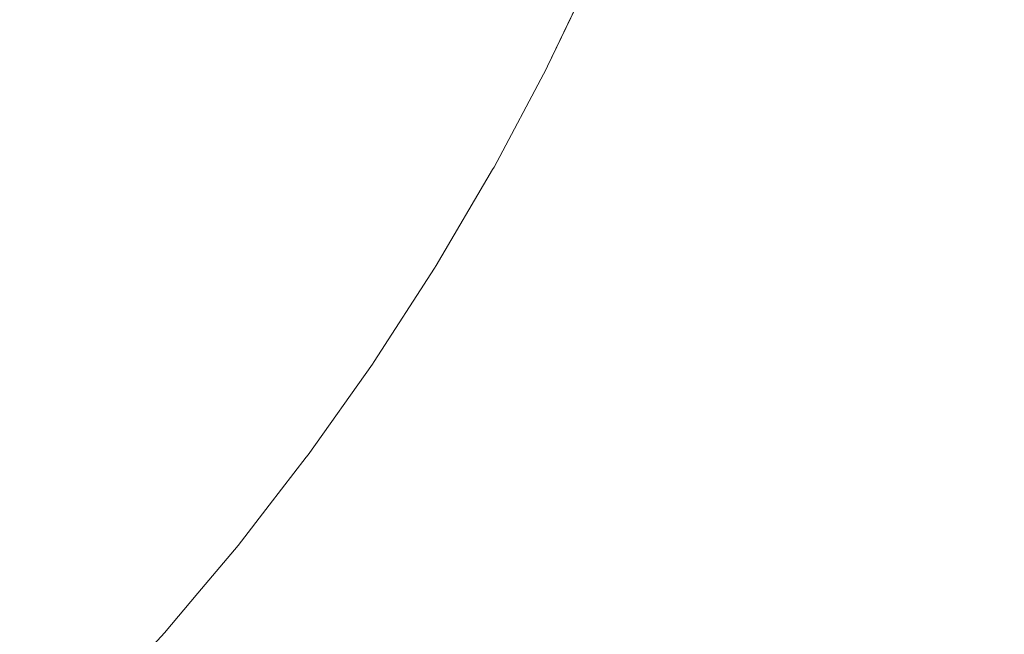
# Model space of a CAD drawing. Header units: centimetres. Extents: x -26 to 27.3, y -25.3 to -23.5.
# Tile 127 of 200: x 9.3487 to 9.4218, y -24.8921 to -24.8465. Entities that reach past the tile are written whole.
import ezdxf

# ---------------------------------------------------------------- set-up
doc = ezdxf.new("R2010")
doc.units = ezdxf.units.CM
doc.header["$LTSCALE"] = 2.54
doc.layers.add('Lucido design-1', color=7, linetype='Continuous')

# ---------------------------------------------------------------- blocks, each defined once
blk = doc.blocks.new('Gruppo-4-1')
at = {"color": 7, "linetype": 'Continuous', "lineweight": 9}
blk.add_3dface([(-25.890647, -23.559888, -349.282667), (-25.890647, -25.159888, -349.282667), (27.209353, -25.159888, -349.282667), (27.209353, -23.559888, -349.282667)], dxfattribs=at)
for points, invisible_edges in [([(9.404647, -24.838363, -350.027215), (9.40114, -24.846581, -350.027215), (9.399566, -24.84587, -350.02356), (9.403044, -24.837719, -350.02356)], 15), ([(9.38535, -24.839443, -349.746272), (9.381815, -24.846841, -349.746272), (9.380408, -24.846132, -349.742473), (9.383914, -24.838795, -349.742473)], 15), ([(9.406387, -24.839063, -350.030801), (9.402849, -24.847354, -350.030801), (9.40114, -24.846581, -350.027215), (9.404647, -24.838363, -350.027215)], 15), ([(9.369123, -24.840442, -349.721263), (9.36556, -24.84715, -349.721263), (9.363283, -24.845879, -349.718051), (9.366794, -24.839268, -349.718051)], 15), ([(9.38664, -24.840027, -349.75013), (9.383079, -24.847479, -349.75013), (9.381815, -24.846841, -349.746272), (9.38535, -24.839443, -349.746272)], 15), ([(9.408263, -24.839816, -350.034311), (9.404691, -24.848186, -350.034311), (9.402849, -24.847354, -350.030801), (9.406387, -24.839063, -350.030801)], 15), ([(9.387785, -24.840544, -349.754038), (9.384201, -24.848044, -349.754038), (9.383079, -24.847479, -349.75013), (9.38664, -24.840027, -349.75013)], 15), ([(9.410271, -24.840623, -350.037741), (9.406663, -24.849078, -350.037741), (9.404691, -24.848186, -350.034311), (9.408263, -24.839816, -350.034311)], 15), ([(9.35617, -24.841905, -349.709506), (9.352557, -24.848062, -349.709506), (9.349921, -24.846439, -349.70674), (9.353468, -24.840396, -349.70674)], 15), ([(9.371328, -24.841554, -349.724578), (9.367717, -24.848355, -349.724578), (9.36556, -24.84715, -349.721263), (9.369123, -24.840442, -349.721263)], 15), ([(9.388781, -24.840995, -349.757992), (9.385177, -24.848537, -349.757992), (9.384201, -24.848044, -349.754038), (9.387785, -24.840544, -349.754038)], 15), ([(9.389628, -24.841378, -349.761983), (9.386007, -24.848955, -349.761983), (9.385177, -24.848537, -349.757992), (9.388781, -24.840995, -349.757992)], 15), ([(9.412408, -24.841482, -350.041082), (9.408762, -24.850027, -350.041082), (9.406663, -24.849078, -350.037741), (9.410271, -24.840623, -350.037741)], 15), ([(9.373408, -24.842603, -349.727989), (9.36975, -24.849491, -349.727989), (9.367717, -24.848355, -349.724578), (9.371328, -24.841554, -349.724578)], 15), ([(9.390325, -24.841693, -349.766006), (9.38669, -24.8493, -349.766006), (9.386007, -24.848955, -349.761983), (9.389628, -24.841378, -349.761983)], 15), ([(9.390871, -24.841939, -349.770053), (9.387225, -24.849569, -349.770053), (9.38669, -24.8493, -349.766006), (9.390325, -24.841693, -349.766006)], 15), ([(9.414707, -24.842406, -350.044379), (9.41102, -24.851047, -350.044379), (9.408762, -24.850027, -350.041082), (9.412408, -24.841482, -350.041082)], 15), ([(9.358386, -24.843143, -349.711956), (9.354718, -24.849393, -349.711956), (9.352557, -24.848062, -349.709506), (9.35617, -24.841905, -349.709506)], 15), ([(9.391265, -24.842117, -349.774117), (9.387611, -24.849764, -349.774117), (9.387225, -24.849569, -349.770053), (9.390871, -24.841939, -349.770053)], 15), ([(9.391507, -24.842227, -349.778192), (9.387849, -24.849884, -349.778192), (9.387611, -24.849764, -349.774117), (9.391265, -24.842117, -349.774117)], 15), ([(9.391597, -24.842268, -349.782122), (9.387937, -24.849928, -349.782122), (9.387849, -24.849884, -349.778192), (9.391507, -24.842227, -349.778192)], 15), ([(9.391525, -24.842423, -349.782667), (9.387938, -24.849929, -349.782667), (9.387937, -24.849928, -349.782122), (9.391597, -24.842268, -349.782122)], 14), ([(9.391616, -24.842276, -349.984639), (9.387956, -24.849937, -349.984639), (9.387938, -24.849929, -349.982667), (9.391525, -24.842423, -349.982667)], 11), ([(9.387938, -24.849929, -349.782667), (9.391525, -24.842423, -349.782667), (9.391525, -24.842423, -349.982667), (9.387938, -24.849929, -349.982667)], 10), ([(9.391761, -24.842341, -349.988627), (9.388097, -24.850009, -349.988627), (9.387956, -24.849937, -349.984639), (9.391616, -24.842276, -349.984639)], 15), ([(9.39205, -24.842472, -349.992612), (9.388381, -24.850152, -349.992612), (9.388097, -24.850009, -349.988627), (9.391761, -24.842341, -349.988627)], 15), ([(9.417096, -24.843366, -350.047528), (9.413366, -24.852108, -350.047528), (9.41102, -24.851047, -350.044379), (9.414707, -24.842406, -350.044379)], 15), ([(9.360891, -24.844542, -349.714947), (9.357161, -24.850897, -349.714947), (9.354718, -24.849393, -349.711956), (9.358386, -24.843143, -349.711956)], 15), ([(9.375359, -24.843587, -349.731491), (9.371657, -24.850557, -349.731491), (9.36975, -24.849491, -349.727989), (9.373408, -24.842603, -349.727989)], 15), ([(9.392486, -24.842669, -349.996586), (9.388807, -24.850367, -349.996586), (9.388381, -24.850152, -349.992612), (9.39205, -24.842472, -349.992612)], 15), ([(9.393067, -24.842932, -350.000543), (9.389377, -24.850654, -350.000543), (9.388807, -24.850367, -349.996586), (9.392486, -24.842669, -349.996586)], 15), ([(9.393792, -24.84326, -350.004477), (9.390088, -24.851013, -350.004477), (9.389377, -24.850654, -350.000543), (9.393067, -24.842932, -350.000543)], 15), ([(9.377178, -24.844504, -349.735076), (9.373436, -24.85155, -349.735076), (9.371657, -24.850557, -349.731491), (9.375359, -24.843587, -349.731491)], 15), ([(9.394663, -24.843653, -350.00838), (9.390941, -24.851443, -350.00838), (9.390088, -24.851013, -350.004477), (9.393792, -24.84326, -350.004477)], 15), ([(9.395676, -24.844112, -350.012247), (9.391934, -24.851943, -350.012247), (9.390941, -24.851443, -350.00838), (9.394663, -24.843653, -350.00838)], 15), ([(9.419604, -24.844374, -350.050572), (9.415829, -24.853221, -350.050572), (9.413366, -24.852108, -350.047528), (9.417096, -24.843366, -350.047528)], 15), ([(9.363283, -24.845879, -349.718051), (9.359495, -24.852334, -349.718051), (9.357161, -24.850897, -349.714947), (9.360891, -24.844542, -349.714947)], 15), ([(9.378862, -24.845352, -349.738739), (9.375082, -24.85247, -349.738739), (9.373436, -24.85155, -349.735076), (9.377178, -24.844504, -349.735076)], 15), ([(9.396833, -24.844634, -350.01607), (9.393067, -24.852515, -350.01607), (9.391934, -24.851943, -350.012247), (9.395676, -24.844112, -350.012247)], 15), ([(9.39813, -24.84522, -350.019843), (9.394338, -24.853156, -350.019843), (9.393067, -24.852515, -350.01607), (9.396833, -24.844634, -350.01607)], 15), ([(9.422228, -24.845428, -350.053507), (9.418406, -24.854386, -350.053507), (9.415829, -24.853221, -350.050572), (9.419604, -24.844374, -350.050572)], 15), ([(9.349921, -24.846439, -349.70674), (9.346121, -24.852327, -349.70674), (9.343462, -24.85053, -349.704102), (9.347188, -24.844756, -349.704102)], 15), ([(9.380408, -24.846132, -349.742473), (9.376594, -24.853314, -349.742473), (9.375082, -24.85247, -349.738739), (9.378862, -24.845352, -349.738739)], 15), ([(9.399566, -24.84587, -350.02356), (9.395746, -24.853865, -350.02356), (9.394338, -24.853156, -350.019843), (9.39813, -24.84522, -350.019843)], 15), ([(9.36556, -24.84715, -349.721263), (9.361716, -24.853701, -349.721263), (9.359495, -24.852334, -349.718051), (9.363283, -24.845879, -349.718051)], 15), ([(9.40114, -24.846581, -350.027215), (9.397288, -24.854643, -350.027215), (9.395746, -24.853865, -350.02356), (9.399566, -24.84587, -350.02356)], 15), ([(9.424964, -24.846528, -350.056326), (9.421092, -24.8556, -350.056326), (9.418406, -24.854386, -350.053507), (9.422228, -24.845428, -350.053507)], 15), ([(9.352557, -24.848062, -349.709506), (9.348686, -24.854061, -349.709506), (9.346121, -24.852327, -349.70674), (9.349921, -24.846439, -349.70674)], 15), ([(9.381815, -24.846841, -349.746272), (9.377969, -24.854082, -349.746272), (9.376594, -24.853314, -349.742473), (9.380408, -24.846132, -349.742473)], 15), ([(9.383079, -24.847479, -349.75013), (9.379205, -24.854773, -349.75013), (9.377969, -24.854082, -349.746272), (9.381815, -24.846841, -349.746272)], 15), ([(9.402849, -24.847354, -350.030801), (9.398963, -24.855487, -350.030801), (9.397288, -24.854643, -350.027215), (9.40114, -24.846581, -350.027215)], 15), ([(9.427806, -24.84767, -350.059026), (9.423884, -24.856862, -350.059026), (9.421092, -24.8556, -350.056326), (9.424964, -24.846528, -350.056326)], 15), ([(9.367717, -24.848355, -349.724578), (9.363819, -24.854997, -349.724578), (9.361716, -24.853701, -349.721263), (9.36556, -24.84715, -349.721263)], 15), ([(9.384201, -24.848044, -349.754038), (9.380302, -24.855386, -349.754038), (9.379205, -24.854773, -349.75013), (9.383079, -24.847479, -349.75013)], 15), ([(9.404691, -24.848186, -350.034311), (9.400768, -24.856397, -350.034311), (9.398963, -24.855487, -350.030801), (9.402849, -24.847354, -350.030801)], 15), ([(9.354718, -24.849393, -349.711956), (9.350788, -24.855482, -349.711956), (9.348686, -24.854061, -349.709506), (9.352557, -24.848062, -349.709506)], 15), ([(9.385177, -24.848537, -349.757992), (9.381256, -24.855919, -349.757992), (9.380302, -24.855386, -349.754038), (9.384201, -24.848044, -349.754038)], 15), ([(9.406663, -24.849078, -350.037741), (9.4027, -24.857372, -350.037741), (9.400768, -24.856397, -350.034311), (9.404691, -24.848186, -350.034311)], 15), ([(9.36975, -24.849491, -349.727989), (9.365803, -24.856218, -349.727989), (9.363819, -24.854997, -349.724578), (9.367717, -24.848355, -349.724578)], 15), ([(9.386007, -24.848955, -349.761983), (9.382068, -24.856372, -349.761983), (9.381256, -24.855919, -349.757992), (9.385177, -24.848537, -349.757992)], 15), ([(9.38669, -24.8493, -349.766006), (9.382736, -24.856745, -349.766006), (9.382068, -24.856372, -349.761983), (9.386007, -24.848955, -349.761983)], 15), ([(9.357161, -24.850897, -349.714947), (9.353166, -24.857088, -349.714947), (9.350788, -24.855482, -349.711956), (9.354718, -24.849393, -349.711956)], 15), ([(9.371657, -24.850557, -349.731491), (9.367663, -24.857363, -349.731491), (9.365803, -24.856218, -349.727989), (9.36975, -24.849491, -349.727989)], 15), ([(9.387225, -24.849569, -349.770053), (9.383259, -24.857037, -349.770053), (9.382736, -24.856745, -349.766006), (9.38669, -24.8493, -349.766006)], 15), ([(9.387611, -24.849764, -349.774117), (9.383636, -24.857248, -349.774117), (9.383259, -24.857037, -349.770053), (9.387225, -24.849569, -349.770053)], 15), ([(9.387849, -24.849884, -349.778192), (9.383868, -24.857378, -349.778192), (9.383636, -24.857248, -349.774117), (9.387611, -24.849764, -349.774117)], 15), ([(9.408762, -24.850027, -350.041082), (9.404757, -24.858409, -350.041082), (9.4027, -24.857372, -350.037741), (9.406663, -24.849078, -350.037741)], 15), ([(9.387937, -24.849928, -349.782122), (9.383955, -24.857426, -349.782122), (9.383868, -24.857378, -349.778192), (9.387849, -24.849884, -349.778192)], 15), ([(9.387843, -24.850107, -349.782667), (9.383956, -24.857427, -349.782667), (9.383955, -24.857426, -349.782122), (9.387937, -24.849928, -349.782122)], 14), ([(9.387956, -24.849937, -349.984639), (9.383973, -24.857436, -349.984639), (9.383956, -24.857427, -349.982667), (9.387843, -24.850107, -349.982667)], 11), ([(9.383956, -24.857427, -349.782667), (9.387843, -24.850107, -349.782667), (9.387843, -24.850107, -349.982667), (9.383956, -24.857427, -349.982667)], 10), ([(9.388097, -24.850009, -349.988627), (9.384111, -24.857514, -349.988627), (9.383973, -24.857436, -349.984639), (9.387956, -24.849937, -349.984639)], 15), ([(9.388381, -24.850152, -349.992612), (9.384389, -24.857669, -349.992612), (9.384111, -24.857514, -349.988627), (9.388097, -24.850009, -349.988627)], 15), ([(9.388807, -24.850367, -349.996586), (9.384806, -24.857902, -349.996586), (9.384389, -24.857669, -349.992612), (9.388381, -24.850152, -349.992612)], 15), ([(9.389377, -24.850654, -350.000543), (9.385362, -24.858213, -350.000543), (9.384806, -24.857902, -349.996586), (9.388807, -24.850367, -349.996586)], 15), ([(9.387937, -24.849928, -349.782122), (9.387938, -24.849929, -349.782667), (9.387843, -24.850107, -349.782667)], 9), ([(9.387843, -24.850107, -349.982667), (9.387938, -24.849929, -349.982667), (9.387956, -24.849937, -349.984639)], 10), ([(9.387938, -24.849929, -349.982667), (9.387843, -24.850107, -349.982667), (9.387843, -24.850107, -349.782667), (9.387938, -24.849929, -349.782667)], 10), ([(9.41102, -24.851047, -350.044379), (9.406969, -24.859524, -350.044379), (9.404757, -24.858409, -350.041082), (9.408762, -24.850027, -350.041082)], 15), ([(9.359495, -24.852334, -349.718051), (9.355436, -24.858623, -349.718051), (9.353166, -24.857088, -349.714947), (9.357161, -24.850897, -349.714947)], 15), ([(9.373436, -24.85155, -349.735076), (9.369397, -24.858431, -349.735076), (9.367663, -24.857363, -349.731491), (9.371657, -24.850557, -349.731491)], 15), ([(9.390088, -24.851013, -350.004477), (9.386057, -24.858601, -350.004477), (9.385362, -24.858213, -350.000543), (9.389377, -24.850654, -350.000543)], 15), ([(9.390941, -24.851443, -350.00838), (9.386891, -24.859067, -350.00838), (9.386057, -24.858601, -350.004477), (9.390088, -24.851013, -350.004477)], 15), ([(9.413366, -24.852108, -350.047528), (9.409268, -24.860683, -350.047528), (9.406969, -24.859524, -350.044379), (9.41102, -24.851047, -350.044379)], 15), ([(9.375082, -24.85247, -349.738739), (9.371003, -24.85942, -349.738739), (9.369397, -24.858431, -349.735076), (9.373436, -24.85155, -349.735076)], 15), ([(9.391934, -24.851943, -350.012247), (9.387863, -24.859609, -350.012247), (9.386891, -24.859067, -350.00838), (9.390941, -24.851443, -350.00838)], 15), ([(9.393067, -24.852515, -350.01607), (9.38897, -24.860228, -350.01607), (9.387863, -24.859609, -350.012247), (9.391934, -24.851943, -350.012247)], 15), ([(9.361716, -24.853701, -349.721263), (9.357597, -24.860083, -349.721263), (9.355436, -24.858623, -349.718051), (9.359495, -24.852334, -349.718051)], 15), ([(9.376594, -24.853314, -349.742473), (9.372478, -24.860328, -349.742473), (9.371003, -24.85942, -349.738739), (9.375082, -24.85247, -349.738739)], 15), ([(9.394338, -24.853156, -350.019843), (9.390213, -24.860922, -350.019843), (9.38897, -24.860228, -350.01607), (9.393067, -24.852515, -350.01607)], 15), ([(9.415829, -24.853221, -350.050572), (9.411682, -24.8619, -350.050572), (9.409268, -24.860683, -350.047528), (9.413366, -24.852108, -350.047528)], 15), ([(9.377969, -24.854082, -349.746272), (9.373819, -24.861154, -349.746272), (9.372478, -24.860328, -349.742473), (9.376594, -24.853314, -349.742473)], 15), ([(9.395746, -24.853865, -350.02356), (9.391589, -24.861691, -350.02356), (9.390213, -24.860922, -350.019843), (9.394338, -24.853156, -350.019843)], 15), ([(9.418406, -24.854386, -350.053507), (9.414207, -24.863173, -350.053507), (9.411682, -24.8619, -350.050572), (9.415829, -24.853221, -350.050572)], 15), ([(9.350788, -24.855482, -349.711956), (9.346604, -24.861398, -349.711956), (9.344564, -24.859889, -349.709506), (9.348686, -24.854061, -349.709506)], 15), ([(9.363819, -24.854997, -349.724578), (9.359643, -24.861467, -349.724578), (9.357597, -24.860083, -349.721263), (9.361716, -24.853701, -349.721263)], 15), ([(9.379205, -24.854773, -349.75013), (9.375025, -24.861897, -349.75013), (9.373819, -24.861154, -349.746272), (9.377969, -24.854082, -349.746272)], 15), ([(9.397288, -24.854643, -350.027215), (9.393097, -24.862534, -350.027215), (9.391589, -24.861691, -350.02356), (9.395746, -24.853865, -350.02356)], 15), ([(9.380302, -24.855386, -349.754038), (9.376095, -24.862555, -349.754038), (9.375025, -24.861897, -349.75013), (9.379205, -24.854773, -349.75013)], 15), ([(9.398963, -24.855487, -350.030801), (9.394735, -24.863448, -350.030801), (9.393097, -24.862534, -350.027215), (9.397288, -24.854643, -350.027215)], 15), ([(9.421092, -24.8556, -350.056326), (9.416839, -24.8645, -350.056326), (9.414207, -24.863173, -350.053507), (9.418406, -24.854386, -350.053507)], 15), ([(9.353166, -24.857088, -349.714947), (9.348911, -24.863104, -349.714947), (9.346604, -24.861398, -349.711956), (9.350788, -24.855482, -349.711956)], 15), ([(9.365803, -24.856218, -349.727989), (9.361573, -24.862771, -349.727989), (9.359643, -24.861467, -349.724578), (9.363819, -24.854997, -349.724578)], 15), ([(9.381256, -24.855919, -349.757992), (9.377026, -24.863128, -349.757992), (9.376095, -24.862555, -349.754038), (9.380302, -24.855386, -349.754038)], 15), ([(9.400768, -24.856397, -350.034311), (9.396499, -24.864434, -350.034311), (9.394735, -24.863448, -350.030801), (9.398963, -24.855487, -350.030801)], 15), ([(9.423884, -24.856862, -350.059026), (9.419575, -24.86588, -350.059026), (9.416839, -24.8645, -350.056326), (9.421092, -24.8556, -350.056326)], 15), ([(9.367663, -24.857363, -349.731491), (9.363384, -24.863994, -349.731491), (9.361573, -24.862771, -349.727989), (9.365803, -24.856218, -349.727989)], 15), ([(9.382068, -24.856372, -349.761983), (9.377818, -24.863616, -349.761983), (9.377026, -24.863128, -349.757992), (9.381256, -24.855919, -349.757992)], 15), ([(9.382736, -24.856745, -349.766006), (9.378469, -24.864017, -349.766006), (9.377818, -24.863616, -349.761983), (9.382068, -24.856372, -349.761983)], 15), ([(9.383259, -24.857037, -349.770053), (9.378979, -24.864331, -349.770053), (9.378469, -24.864017, -349.766006), (9.382736, -24.856745, -349.766006)], 15), ([(9.383636, -24.857248, -349.774117), (9.379347, -24.864557, -349.774117), (9.378979, -24.864331, -349.770053), (9.383259, -24.857037, -349.770053)], 15), ([(9.4027, -24.857372, -350.037741), (9.398389, -24.86549, -350.037741), (9.396499, -24.864434, -350.034311), (9.400768, -24.856397, -350.034311)], 15), ([(9.426776, -24.858169, -350.061601), (9.422409, -24.867309, -350.061601), (9.419575, -24.86588, -350.059026), (9.423884, -24.856862, -350.059026)], 15), ([(9.355436, -24.858623, -349.718051), (9.351114, -24.864734, -349.718051), (9.348911, -24.863104, -349.714947), (9.353166, -24.857088, -349.714947)], 15), ([(9.369397, -24.858431, -349.735076), (9.365071, -24.865135, -349.735076), (9.363384, -24.863994, -349.731491), (9.367663, -24.857363, -349.731491)], 15), ([(9.383868, -24.857378, -349.778192), (9.379574, -24.864697, -349.778192), (9.379347, -24.864557, -349.774117), (9.383636, -24.857248, -349.774117)], 15), ([(9.383955, -24.857426, -349.782122), (9.379658, -24.864749, -349.782122), (9.379574, -24.864697, -349.778192), (9.383868, -24.857378, -349.778192)], 15), ([(9.383844, -24.857618, -349.782667), (9.379659, -24.864749, -349.782667), (9.379658, -24.864749, -349.782122), (9.383955, -24.857426, -349.782122)], 14), ([(9.383973, -24.857436, -349.984639), (9.379675, -24.86476, -349.984639), (9.379659, -24.864749, -349.982667), (9.383844, -24.857618, -349.982667)], 11), ([(9.379659, -24.864749, -349.782667), (9.383844, -24.857618, -349.782667), (9.383844, -24.857618, -349.982667), (9.379659, -24.864749, -349.982667)], 10), ([(9.384111, -24.857514, -349.988627), (9.37981, -24.864843, -349.988627), (9.379675, -24.86476, -349.984639), (9.383973, -24.857436, -349.984639)], 15), ([(9.384389, -24.857669, -349.992612), (9.380081, -24.865009, -349.992612), (9.37981, -24.864843, -349.988627), (9.384111, -24.857514, -349.988627)], 15), ([(9.384806, -24.857902, -349.996586), (9.380488, -24.86526, -349.996586), (9.380081, -24.865009, -349.992612), (9.384389, -24.857669, -349.992612)], 15), ([(9.383955, -24.857426, -349.782122), (9.383956, -24.857427, -349.782667), (9.383844, -24.857618, -349.782667)], 9), ([(9.383844, -24.857618, -349.982667), (9.383956, -24.857427, -349.982667), (9.383973, -24.857436, -349.984639)], 10), ([(9.383956, -24.857427, -349.982667), (9.383844, -24.857618, -349.982667), (9.383844, -24.857618, -349.782667), (9.383956, -24.857427, -349.782667)], 10), ([(9.404757, -24.858409, -350.041082), (9.4004, -24.866613, -350.041082), (9.398389, -24.86549, -350.037741), (9.4027, -24.857372, -350.037741)], 15), ([(9.371003, -24.85942, -349.738739), (9.366633, -24.866191, -349.738739), (9.365071, -24.865135, -349.735076), (9.369397, -24.858431, -349.735076)], 15), ([(9.385362, -24.858213, -350.000543), (9.38103, -24.865594, -350.000543), (9.380488, -24.86526, -349.996586), (9.384806, -24.857902, -349.996586)], 15), ([(9.386057, -24.858601, -350.004477), (9.381709, -24.866012, -350.004477), (9.38103, -24.865594, -350.000543), (9.385362, -24.858213, -350.000543)], 15), ([(9.406969, -24.859524, -350.044379), (9.402562, -24.867821, -350.044379), (9.4004, -24.866613, -350.041082), (9.404757, -24.858409, -350.041082)], 15), ([(9.357597, -24.860083, -349.721263), (9.353211, -24.866285, -349.721263), (9.351114, -24.864734, -349.718051), (9.355436, -24.858623, -349.718051)], 15), ([(9.386891, -24.859067, -350.00838), (9.382522, -24.866512, -350.00838), (9.381709, -24.866012, -350.004477), (9.386057, -24.858601, -350.004477)], 15), ([(9.387863, -24.859609, -350.012247), (9.383469, -24.867096, -350.012247), (9.382522, -24.866512, -350.00838), (9.386891, -24.859067, -350.00838)], 15), ([(9.372478, -24.860328, -349.742473), (9.368068, -24.867161, -349.742473), (9.366633, -24.866191, -349.738739), (9.371003, -24.85942, -349.738739)], 15), ([(9.38897, -24.860228, -350.01607), (9.38455, -24.867761, -350.01607), (9.383469, -24.867096, -350.012247), (9.387863, -24.859609, -350.012247)], 15), ([(9.409268, -24.860683, -350.047528), (9.40481, -24.869077, -350.047528), (9.402562, -24.867821, -350.044379), (9.406969, -24.859524, -350.044379)], 15), ([(9.359643, -24.861467, -349.724578), (9.355197, -24.867754, -349.724578), (9.353211, -24.866285, -349.721263), (9.357597, -24.860083, -349.721263)], 15), ([(9.373819, -24.861154, -349.746272), (9.369373, -24.868043, -349.746272), (9.368068, -24.867161, -349.742473), (9.372478, -24.860328, -349.742473)], 15), ([(9.390213, -24.860922, -350.019843), (9.385762, -24.868507, -350.019843), (9.38455, -24.867761, -350.01607), (9.38897, -24.860228, -350.01607)], 15), ([(9.411682, -24.8619, -350.050572), (9.40717, -24.870395, -350.050572), (9.40481, -24.869077, -350.047528), (9.409268, -24.860683, -350.047528)], 15), ([(9.348911, -24.863104, -349.714947), (9.344404, -24.868934, -349.714947), (9.342172, -24.867132, -349.711956), (9.346604, -24.861398, -349.711956)], 15), ([(9.361573, -24.862771, -349.727989), (9.35707, -24.869139, -349.727989), (9.355197, -24.867754, -349.724578), (9.359643, -24.861467, -349.724578)], 15), ([(9.375025, -24.861897, -349.75013), (9.370547, -24.868836, -349.75013), (9.369373, -24.868043, -349.746272), (9.373819, -24.861154, -349.746272)], 15), ([(9.391589, -24.861691, -350.02356), (9.387104, -24.869334, -350.02356), (9.385762, -24.868507, -350.019843), (9.390213, -24.860922, -350.019843)], 15), ([(9.376095, -24.862555, -349.754038), (9.371587, -24.869539, -349.754038), (9.370547, -24.868836, -349.75013), (9.375025, -24.861897, -349.75013)], 15), ([(9.393097, -24.862534, -350.027215), (9.388575, -24.870239, -350.027215), (9.387104, -24.869334, -350.02356), (9.391589, -24.861691, -350.02356)], 15), ([(9.414207, -24.863173, -350.053507), (9.409639, -24.871774, -350.053507), (9.40717, -24.870395, -350.050572), (9.411682, -24.8619, -350.050572)], 15), ([(9.363384, -24.863994, -349.731491), (9.358826, -24.870438, -349.731491), (9.35707, -24.869139, -349.727989), (9.361573, -24.862771, -349.727989)], 15), ([(9.377026, -24.863128, -349.757992), (9.372493, -24.870152, -349.757992), (9.371587, -24.869539, -349.754038), (9.376095, -24.862555, -349.754038)], 15), ([(9.394735, -24.863448, -350.030801), (9.390172, -24.871223, -350.030801), (9.388575, -24.870239, -350.027215), (9.393097, -24.862534, -350.027215)], 15), ([(9.351114, -24.864734, -349.718051), (9.346537, -24.870656, -349.718051), (9.344404, -24.868934, -349.714947), (9.348911, -24.863104, -349.714947)], 15), ([(9.377818, -24.863616, -349.761983), (9.373263, -24.870672, -349.761983), (9.372493, -24.870152, -349.757992), (9.377026, -24.863128, -349.757992)], 15), ([(9.378469, -24.864017, -349.766006), (9.373897, -24.8711, -349.766006), (9.373263, -24.870672, -349.761983), (9.377818, -24.863616, -349.761983)], 15), ([(9.396499, -24.864434, -350.034311), (9.391894, -24.872283, -350.034311), (9.390172, -24.871223, -350.030801), (9.394735, -24.863448, -350.030801)], 15), ([(9.416839, -24.8645, -350.056326), (9.412213, -24.873212, -350.056326), (9.409639, -24.871774, -350.053507), (9.414207, -24.863173, -350.053507)], 15), ([(9.365071, -24.865135, -349.735076), (9.360464, -24.871649, -349.735076), (9.358826, -24.870438, -349.731491), (9.363384, -24.863994, -349.731491)], 15), ([(9.378979, -24.864331, -349.770053), (9.374393, -24.871436, -349.770053), (9.373897, -24.8711, -349.766006), (9.378469, -24.864017, -349.766006)], 15), ([(9.379347, -24.864557, -349.774117), (9.374752, -24.871678, -349.774117), (9.374393, -24.871436, -349.770053), (9.378979, -24.864331, -349.770053)], 15), ([(9.353211, -24.866285, -349.721263), (9.348565, -24.872294, -349.721263), (9.346537, -24.870656, -349.718051), (9.351114, -24.864734, -349.718051)], 15), ([(9.379574, -24.864697, -349.778192), (9.374972, -24.871827, -349.778192), (9.374752, -24.871678, -349.774117), (9.379347, -24.864557, -349.774117)], 15), ([(9.379658, -24.864749, -349.782122), (9.375054, -24.871882, -349.782122), (9.374972, -24.871827, -349.778192), (9.379574, -24.864697, -349.778192)], 15), ([(9.379534, -24.864943, -349.782667), (9.375055, -24.871883, -349.782667), (9.375054, -24.871882, -349.782122), (9.379658, -24.864749, -349.782122)], 14), ([(9.379675, -24.86476, -349.984639), (9.375071, -24.871894, -349.984639), (9.375055, -24.871883, -349.982667), (9.379534, -24.864943, -349.982667)], 11), ([(9.375055, -24.871883, -349.782667), (9.379534, -24.864943, -349.782667), (9.379534, -24.864943, -349.982667), (9.375055, -24.871883, -349.982667)], 10), ([(9.37981, -24.864843, -349.988627), (9.375202, -24.871983, -349.988627), (9.375071, -24.871894, -349.984639), (9.379675, -24.86476, -349.984639)], 15), ([(9.380081, -24.865009, -349.992612), (9.375466, -24.872161, -349.992612), (9.375202, -24.871983, -349.988627), (9.37981, -24.864843, -349.988627)], 15), ([(9.380488, -24.86526, -349.996586), (9.375861, -24.872428, -349.996586), (9.375466, -24.872161, -349.992612), (9.380081, -24.865009, -349.992612)], 15), ([(9.379534, -24.864943, -349.982667), (9.379659, -24.864749, -349.982667), (9.379675, -24.86476, -349.984639)], 10), ([(9.379659, -24.864749, -349.982667), (9.379534, -24.864943, -349.982667), (9.379534, -24.864943, -349.782667), (9.379659, -24.864749, -349.782667)], 10), ([(9.379658, -24.864749, -349.782122), (9.379659, -24.864749, -349.782667), (9.379534, -24.864943, -349.782667)], 9), ([(9.398389, -24.86549, -350.037741), (9.393736, -24.873417, -350.037741), (9.391894, -24.872283, -350.034311), (9.396499, -24.864434, -350.034311)], 15), ([(9.419575, -24.86588, -350.059026), (9.414887, -24.874706, -350.059026), (9.412213, -24.873212, -350.056326), (9.416839, -24.8645, -350.056326)], 15), ([(9.366633, -24.866191, -349.738739), (9.36198, -24.87277, -349.738739), (9.360464, -24.871649, -349.735076), (9.365071, -24.865135, -349.735076)], 15), ([(9.38103, -24.865594, -350.000543), (9.37639, -24.872785, -350.000543), (9.375861, -24.872428, -349.996586), (9.380488, -24.86526, -349.996586)], 15), ([(9.381709, -24.866012, -350.004477), (9.377049, -24.873231, -350.004477), (9.37639, -24.872785, -350.000543), (9.38103, -24.865594, -350.000543)], 15), ([(9.4004, -24.866613, -350.041082), (9.395698, -24.874625, -350.041082), (9.393736, -24.873417, -350.037741), (9.398389, -24.86549, -350.037741)], 15), ([(9.355197, -24.867754, -349.724578), (9.350488, -24.873846, -349.724578), (9.348565, -24.872294, -349.721263), (9.353211, -24.866285, -349.721263)], 15), ([(9.368068, -24.867161, -349.742473), (9.363372, -24.8738, -349.742473), (9.36198, -24.87277, -349.738739), (9.366633, -24.866191, -349.738739)], 15), ([(9.382522, -24.866512, -350.00838), (9.377841, -24.873766, -350.00838), (9.377049, -24.873231, -350.004477), (9.381709, -24.866012, -350.004477)], 15), ([(9.383469, -24.867096, -350.012247), (9.378763, -24.874389, -350.012247), (9.377841, -24.873766, -350.00838), (9.382522, -24.866512, -350.00838)], 15), ([(9.422409, -24.867309, -350.061601), (9.417658, -24.876254, -350.061601), (9.414887, -24.874706, -350.059026), (9.419575, -24.86588, -350.059026)], 15), ([(9.369373, -24.868043, -349.746272), (9.364639, -24.874737, -349.746272), (9.363372, -24.8738, -349.742473), (9.368068, -24.867161, -349.742473)], 15), ([(9.38455, -24.867761, -350.01607), (9.379814, -24.875099, -350.01607), (9.378763, -24.874389, -350.012247), (9.383469, -24.867096, -350.012247)], 15), ([(9.402562, -24.867821, -350.044379), (9.397808, -24.875924, -350.044379), (9.395698, -24.874625, -350.041082), (9.4004, -24.866613, -350.041082)], 15), ([(9.425338, -24.868785, -350.064046), (9.420521, -24.877854, -350.064046), (9.417658, -24.876254, -350.061601), (9.422409, -24.867309, -350.061601)], 15), ([(9.35707, -24.869139, -349.727989), (9.3523, -24.87531, -349.727989), (9.350488, -24.873846, -349.724578), (9.355197, -24.867754, -349.724578)], 15), ([(9.370547, -24.868836, -349.75013), (9.365778, -24.875579, -349.75013), (9.364639, -24.874737, -349.746272), (9.369373, -24.868043, -349.746272)], 15), ([(9.385762, -24.868507, -350.019843), (9.380993, -24.875897, -350.019843), (9.379814, -24.875099, -350.01607), (9.38455, -24.867761, -350.01607)], 15), ([(9.40481, -24.869077, -350.047528), (9.4, -24.877274, -350.047528), (9.397808, -24.875924, -350.044379), (9.402562, -24.867821, -350.044379)], 15), ([(9.387104, -24.869334, -350.02356), (9.382299, -24.876779, -350.02356), (9.380993, -24.875897, -350.019843), (9.385762, -24.868507, -350.019843)], 15), ([(9.358826, -24.870438, -349.731491), (9.354, -24.876682, -349.731491), (9.3523, -24.87531, -349.727989), (9.35707, -24.869139, -349.727989)], 15), ([(9.371587, -24.869539, -349.754038), (9.366787, -24.876326, -349.754038), (9.365778, -24.875579, -349.75013), (9.370547, -24.868836, -349.75013)], 15), ([(9.388575, -24.870239, -350.027215), (9.38373, -24.877746, -350.027215), (9.382299, -24.876779, -350.02356), (9.387104, -24.869334, -350.02356)], 15), ([(9.40717, -24.870395, -350.050572), (9.402302, -24.878691, -350.050572), (9.4, -24.877274, -350.047528), (9.40481, -24.869077, -350.047528)], 15), ([(9.428356, -24.870307, -350.066356), (9.423472, -24.879502, -350.066356), (9.420521, -24.877854, -350.064046), (9.425338, -24.868785, -350.064046)], 15), ([(9.372493, -24.870152, -349.757992), (9.367666, -24.876976, -349.757992), (9.366787, -24.876326, -349.754038), (9.371587, -24.869539, -349.754038)], 15), ([(9.373263, -24.870672, -349.761983), (9.368414, -24.877529, -349.761983), (9.367666, -24.876976, -349.757992), (9.372493, -24.870152, -349.757992)], 15), ([(9.390172, -24.871223, -350.030801), (9.385284, -24.878797, -350.030801), (9.38373, -24.877746, -350.027215), (9.388575, -24.870239, -350.027215)], 15), ([(9.360464, -24.871649, -349.735076), (9.355584, -24.877962, -349.735076), (9.354, -24.876682, -349.731491), (9.358826, -24.870438, -349.731491)], 15), ([(9.373897, -24.8711, -349.766006), (9.369029, -24.877984, -349.766006), (9.368414, -24.877529, -349.761983), (9.373263, -24.870672, -349.761983)], 15), ([(9.409639, -24.871774, -350.053507), (9.40471, -24.880174, -350.053507), (9.402302, -24.878691, -350.050572), (9.40717, -24.870395, -350.050572)], 15), ([(9.36198, -24.87277, -349.738739), (9.357052, -24.879146, -349.738739), (9.355584, -24.877962, -349.735076), (9.360464, -24.871649, -349.735076)], 15), ([(9.374393, -24.871436, -349.770053), (9.36951, -24.87834, -349.770053), (9.369029, -24.877984, -349.766006), (9.373897, -24.8711, -349.766006)], 15), ([(9.374752, -24.871678, -349.774117), (9.369858, -24.878597, -349.774117), (9.36951, -24.87834, -349.770053), (9.374393, -24.871436, -349.770053)], 15), ([(9.374972, -24.871827, -349.778192), (9.370072, -24.878755, -349.778192), (9.369858, -24.878597, -349.774117), (9.374752, -24.871678, -349.774117)], 15), ([(9.391894, -24.872283, -350.034311), (9.386959, -24.879929, -350.034311), (9.385284, -24.878797, -350.030801), (9.390172, -24.871223, -350.030801)], 15), ([(9.350488, -24.873846, -349.724578), (9.345524, -24.879733, -349.724578), (9.343669, -24.878101, -349.721263), (9.348565, -24.872294, -349.721263)], 15), ([(9.375054, -24.871882, -349.782122), (9.370151, -24.878814, -349.782122), (9.370072, -24.878755, -349.778192), (9.374972, -24.871827, -349.778192)], 15), ([(9.374923, -24.872069, -349.782667), (9.370152, -24.878815, -349.782667), (9.370151, -24.878814, -349.782122), (9.375054, -24.871882, -349.782122)], 14), ([(9.375071, -24.871894, -349.984639), (9.370168, -24.878826, -349.984639), (9.370152, -24.878815, -349.982667), (9.374923, -24.872069, -349.982667)], 11), ([(9.370152, -24.878815, -349.782667), (9.374923, -24.872069, -349.782667), (9.374923, -24.872069, -349.982667), (9.370152, -24.878815, -349.982667)], 10), ([(9.375202, -24.871983, -349.988627), (9.370295, -24.87892, -349.988627), (9.370168, -24.878826, -349.984639), (9.375071, -24.871894, -349.984639)], 15), ([(9.375466, -24.872161, -349.992612), (9.370551, -24.879109, -349.992612), (9.370295, -24.87892, -349.988627), (9.375202, -24.871983, -349.988627)], 15), ([(9.375861, -24.872428, -349.996586), (9.370935, -24.879393, -349.996586), (9.370551, -24.879109, -349.992612), (9.375466, -24.872161, -349.992612)], 15), ([(9.37639, -24.872785, -350.000543), (9.371448, -24.879772, -350.000543), (9.370935, -24.879393, -349.996586), (9.375861, -24.872428, -349.996586)], 15), ([(9.375054, -24.871882, -349.782122), (9.375055, -24.871883, -349.782667), (9.374923, -24.872069, -349.782667)], 9), ([(9.374923, -24.872069, -349.982667), (9.375055, -24.871883, -349.982667), (9.375071, -24.871894, -349.984639)], 10), ([(9.375055, -24.871883, -349.982667), (9.374923, -24.872069, -349.982667), (9.374923, -24.872069, -349.782667), (9.375055, -24.871883, -349.782667)], 10), ([(9.393736, -24.873417, -350.037741), (9.388752, -24.881141, -350.037741), (9.386959, -24.879929, -350.034311), (9.391894, -24.872283, -350.034311)], 15), ([(9.412213, -24.873212, -350.056326), (9.40722, -24.88172, -350.056326), (9.40471, -24.880174, -350.053507), (9.409639, -24.871774, -350.053507)], 15), ([(9.363372, -24.8738, -349.742473), (9.358399, -24.880234, -349.742473), (9.357052, -24.879146, -349.738739), (9.36198, -24.87277, -349.738739)], 15), ([(9.377049, -24.873231, -350.004477), (9.372088, -24.880246, -350.004477), (9.371448, -24.879772, -350.000543), (9.37639, -24.872785, -350.000543)], 15), ([(9.3523, -24.87531, -349.727989), (9.347273, -24.881272, -349.727989), (9.345524, -24.879733, -349.724578), (9.350488, -24.873846, -349.724578)], 15), ([(9.364639, -24.874737, -349.746272), (9.359624, -24.881224, -349.746272), (9.358399, -24.880234, -349.742473), (9.363372, -24.8738, -349.742473)], 15), ([(9.377841, -24.873766, -350.00838), (9.372856, -24.880814, -350.00838), (9.372088, -24.880246, -350.004477), (9.377049, -24.873231, -350.004477)], 15), ([(9.378763, -24.874389, -350.012247), (9.37375, -24.881476, -350.012247), (9.372856, -24.880814, -350.00838), (9.377841, -24.873766, -350.00838)], 15), ([(9.395698, -24.874625, -350.041082), (9.390661, -24.882431, -350.041082), (9.388752, -24.881141, -350.037741), (9.393736, -24.873417, -350.037741)], 15), ([(9.414887, -24.874706, -350.059026), (9.409829, -24.883326, -350.059026), (9.40722, -24.88172, -350.056326), (9.412213, -24.873212, -350.056326)], 15), ([(9.379814, -24.875099, -350.01607), (9.37477, -24.88223, -350.01607), (9.37375, -24.881476, -350.012247), (9.378763, -24.874389, -350.012247)], 15), ([(9.397808, -24.875924, -350.044379), (9.392713, -24.883818, -350.044379), (9.390661, -24.882431, -350.041082), (9.395698, -24.874625, -350.041082)], 15), ([(9.354, -24.876682, -349.731491), (9.348913, -24.882716, -349.731491), (9.347273, -24.881272, -349.727989), (9.3523, -24.87531, -349.727989)], 15), ([(9.365778, -24.875579, -349.75013), (9.360727, -24.882114, -349.75013), (9.359624, -24.881224, -349.746272), (9.364639, -24.874737, -349.746272)], 15), ([(9.380993, -24.875897, -350.019843), (9.375915, -24.883077, -350.019843), (9.37477, -24.88223, -350.01607), (9.379814, -24.875099, -350.01607)], 15), ([(9.417658, -24.876254, -350.061601), (9.412532, -24.88499, -350.061601), (9.409829, -24.883326, -350.059026), (9.414887, -24.874706, -350.059026)], 15), ([(9.366787, -24.876326, -349.754038), (9.361704, -24.882903, -349.754038), (9.360727, -24.882114, -349.75013), (9.365778, -24.875579, -349.75013)], 15), ([(9.382299, -24.876779, -350.02356), (9.377182, -24.884014, -350.02356), (9.375915, -24.883077, -350.019843), (9.380993, -24.875897, -350.019843)], 15), ([(9.4, -24.877274, -350.047528), (9.394846, -24.88526, -350.047528), (9.392713, -24.883818, -350.044379), (9.397808, -24.875924, -350.044379)], 15), ([(9.355584, -24.877962, -349.735076), (9.350441, -24.884061, -349.735076), (9.348913, -24.882716, -349.731491), (9.354, -24.876682, -349.731491)], 15), ([(9.367666, -24.876976, -349.757992), (9.362554, -24.88359, -349.757992), (9.361704, -24.882903, -349.754038), (9.366787, -24.876326, -349.754038)], 15), ([(9.38373, -24.877746, -350.027215), (9.378571, -24.885041, -350.027215), (9.377182, -24.884014, -350.02356), (9.382299, -24.876779, -350.02356)], 15), ([(9.420521, -24.877854, -350.064046), (9.415324, -24.88671, -350.064046), (9.412532, -24.88499, -350.061601), (9.417658, -24.876254, -350.061601)], 15), ([(9.368414, -24.877529, -349.761983), (9.363278, -24.884174, -349.761983), (9.362554, -24.88359, -349.757992), (9.367666, -24.876976, -349.757992)], 15), ([(9.369029, -24.877984, -349.766006), (9.363873, -24.884654, -349.766006), (9.363278, -24.884174, -349.761983), (9.368414, -24.877529, -349.761983)], 15), ([(9.402302, -24.878691, -350.050572), (9.397086, -24.886773, -350.050572), (9.394846, -24.88526, -350.047528), (9.4, -24.877274, -350.047528)], 15), ([(9.357052, -24.879146, -349.738739), (9.351857, -24.885307, -349.738739), (9.350441, -24.884061, -349.735076), (9.355584, -24.877962, -349.735076)], 15), ([(9.36951, -24.87834, -349.770053), (9.364339, -24.88503, -349.770053), (9.363873, -24.884654, -349.766006), (9.369029, -24.877984, -349.766006)], 15), ([(9.385284, -24.878797, -350.030801), (9.380079, -24.886156, -350.030801), (9.378571, -24.885041, -350.027215), (9.38373, -24.877746, -350.027215)], 15), ([(9.423472, -24.879502, -350.066356), (9.418203, -24.888482, -350.066356), (9.415324, -24.88671, -350.064046), (9.420521, -24.877854, -350.064046)], 15), ([(9.369858, -24.878597, -349.774117), (9.364675, -24.885302, -349.774117), (9.364339, -24.88503, -349.770053), (9.36951, -24.87834, -349.770053)], 15), ([(9.370072, -24.878755, -349.778192), (9.364882, -24.885469, -349.778192), (9.364675, -24.885302, -349.774117), (9.369858, -24.878597, -349.774117)], 15), ([(9.370151, -24.878814, -349.782122), (9.364959, -24.885531, -349.782122), (9.364882, -24.885469, -349.778192), (9.370072, -24.878755, -349.778192)], 15), ([(9.37002, -24.878986, -349.782667), (9.367264, -24.882551, -349.782667), (9.364959, -24.885531, -349.782122), (9.370151, -24.878814, -349.782122)], 14), ([(9.367264, -24.882551, -349.982667), (9.37002, -24.878986, -349.982667), (9.370168, -24.878826, -349.984639), (9.364975, -24.885544, -349.984639)], 14), ([(9.370295, -24.87892, -349.988627), (9.365098, -24.885644, -349.988627), (9.364975, -24.885544, -349.984639), (9.370168, -24.878826, -349.984639)], 15), ([(9.370551, -24.879109, -349.992612), (9.365346, -24.885843, -349.992612), (9.365098, -24.885644, -349.988627), (9.370295, -24.87892, -349.988627)], 15), ([(9.367264, -24.882551, -349.982667), (9.367264, -24.882551, -349.782667), (9.37002, -24.878986, -349.782667), (9.37002, -24.878986, -349.982667)], 5), ([(9.370151, -24.878814, -349.782122), (9.370152, -24.878815, -349.782667), (9.37002, -24.878986, -349.782667)], 9), ([(9.37002, -24.878986, -349.982667), (9.370152, -24.878815, -349.982667), (9.370168, -24.878826, -349.984639)], 10), ([(9.370152, -24.878815, -349.982667), (9.37002, -24.878986, -349.982667), (9.37002, -24.878986, -349.782667), (9.370152, -24.878815, -349.782667)], 10), ([(9.386959, -24.879929, -350.034311), (9.381704, -24.887358, -350.034311), (9.380079, -24.886156, -350.030801), (9.385284, -24.878797, -350.030801)], 15), ([(9.40471, -24.880174, -350.053507), (9.399429, -24.888357, -350.053507), (9.397086, -24.886773, -350.050572), (9.402302, -24.878691, -350.050572)], 15), ([(9.358399, -24.880234, -349.742473), (9.353157, -24.886451, -349.742473), (9.351857, -24.885307, -349.738739), (9.357052, -24.879146, -349.738739)], 15), ([(9.370935, -24.879393, -349.996586), (9.365718, -24.886144, -349.996586), (9.365346, -24.885843, -349.992612), (9.370551, -24.879109, -349.992612)], 15), ([(9.371448, -24.879772, -350.000543), (9.366213, -24.886544, -350.000543), (9.365718, -24.886144, -349.996586), (9.370935, -24.879393, -349.996586)], 15), ([(9.426506, -24.881197, -350.068529), (9.421162, -24.890304, -350.068529), (9.418203, -24.888482, -350.066356), (9.423472, -24.879502, -350.066356)], 15), ([(9.359624, -24.881224, -349.746272), (9.354339, -24.887492, -349.746272), (9.353157, -24.886451, -349.742473), (9.358399, -24.880234, -349.742473)], 15), ([(9.372088, -24.880246, -350.004477), (9.366833, -24.887044, -350.004477), (9.366213, -24.886544, -350.000543), (9.371448, -24.879772, -350.000543)], 15), ([(9.372856, -24.880814, -350.00838), (9.367576, -24.887644, -350.00838), (9.366833, -24.887044, -350.004477), (9.372088, -24.880246, -350.004477)], 15), ([(9.388752, -24.881141, -350.037741), (9.383444, -24.888645, -350.037741), (9.381704, -24.887358, -350.034311), (9.386959, -24.879929, -350.034311)], 15), ([(9.40722, -24.88172, -350.056326), (9.401871, -24.890008, -350.056326), (9.399429, -24.888357, -350.053507), (9.40471, -24.880174, -350.053507)], 15), ([(9.37375, -24.881476, -350.012247), (9.368442, -24.888343, -350.012247), (9.367576, -24.887644, -350.00838), (9.372856, -24.880814, -350.00838)], 15), ([(9.390661, -24.882431, -350.041082), (9.385296, -24.890015, -350.041082), (9.383444, -24.888645, -350.037741), (9.388752, -24.881141, -350.037741)], 15), ([(9.429617, -24.882935, -350.070559), (9.424197, -24.892172, -350.070559), (9.421162, -24.890304, -350.068529), (9.426506, -24.881197, -350.068529)], 15), ([(9.348913, -24.882716, -349.731491), (9.343574, -24.888528, -349.731491), (9.341997, -24.887017, -349.727989), (9.347273, -24.881272, -349.727989)], 15), ([(9.360727, -24.882114, -349.75013), (9.355403, -24.888428, -349.75013), (9.354339, -24.887492, -349.746272), (9.359624, -24.881224, -349.746272)], 15), ([(9.37477, -24.88223, -350.01607), (9.369429, -24.88914, -350.01607), (9.368442, -24.888343, -350.012247), (9.37375, -24.881476, -350.012247)], 15), ([(9.409829, -24.883326, -350.059026), (9.404409, -24.891723, -350.059026), (9.401871, -24.890008, -350.056326), (9.40722, -24.88172, -350.056326)], 15), ([(9.361704, -24.882903, -349.754038), (9.356346, -24.889258, -349.754038), (9.355403, -24.888428, -349.75013), (9.360727, -24.882114, -349.75013)], 15), ([(9.367264, -24.882551, -349.782667), (9.36496, -24.885532, -349.782667), (9.364959, -24.885531, -349.782122)], 10), ([(9.364975, -24.885544, -349.984639), (9.36496, -24.885532, -349.982667), (9.367264, -24.882551, -349.982667)], 9), ([(9.36496, -24.885532, -349.782667), (9.367264, -24.882551, -349.782667), (9.367264, -24.882551, -349.982667), (9.36496, -24.885532, -349.982667)], 10), ([(9.375915, -24.883077, -350.019843), (9.370537, -24.890035, -350.019843), (9.369429, -24.88914, -350.01607), (9.37477, -24.88223, -350.01607)], 15), ([(9.392713, -24.883818, -350.044379), (9.387288, -24.891488, -350.044379), (9.385296, -24.890015, -350.041082), (9.390661, -24.882431, -350.041082)], 15), ([(9.350441, -24.884061, -349.735076), (9.345044, -24.889938, -349.735076), (9.343574, -24.888528, -349.731491), (9.348913, -24.882716, -349.731491)], 15), ([(9.362554, -24.88359, -349.757992), (9.357166, -24.88998, -349.757992), (9.356346, -24.889258, -349.754038), (9.361704, -24.882903, -349.754038)], 15), ([(9.377182, -24.884014, -350.02356), (9.371763, -24.891025, -350.02356), (9.370537, -24.890035, -350.019843), (9.375915, -24.883077, -350.019843)], 15), ([(9.412532, -24.88499, -350.061601), (9.407039, -24.8935, -350.061601), (9.404409, -24.891723, -350.059026), (9.409829, -24.883326, -350.059026)], 15), ([(9.351857, -24.885307, -349.738739), (9.346406, -24.891242, -349.738739), (9.345044, -24.889938, -349.735076), (9.350441, -24.884061, -349.735076)], 15), ([(9.363278, -24.884174, -349.761983), (9.357864, -24.890594, -349.761983), (9.357166, -24.88998, -349.757992), (9.362554, -24.88359, -349.757992)], 15), ([(9.378571, -24.885041, -350.027215), (9.373107, -24.89211, -350.027215), (9.371763, -24.891025, -350.02356), (9.377182, -24.884014, -350.02356)], 15), ([(9.394846, -24.88526, -350.047528), (9.389358, -24.893019, -350.047528), (9.387288, -24.891488, -350.044379), (9.392713, -24.883818, -350.044379)], 15), ([(9.363873, -24.884654, -349.766006), (9.358438, -24.8911, -349.766006), (9.357864, -24.890594, -349.761983), (9.363278, -24.884174, -349.761983)], 15), ([(9.364339, -24.88503, -349.770053), (9.358888, -24.891495, -349.770053), (9.358438, -24.8911, -349.766006), (9.363873, -24.884654, -349.766006)], 15), ([(9.353157, -24.886451, -349.742473), (9.347656, -24.892441, -349.742473), (9.346406, -24.891242, -349.738739), (9.351857, -24.885307, -349.738739)], 15), ([(9.364675, -24.885302, -349.774117), (9.359213, -24.891781, -349.774117), (9.358888, -24.891495, -349.770053), (9.364339, -24.88503, -349.770053)], 15), ([(9.364882, -24.885469, -349.778192), (9.359412, -24.891957, -349.778192), (9.359213, -24.891781, -349.774117), (9.364675, -24.885302, -349.774117)], 15), ([(9.364959, -24.885531, -349.782122), (9.359486, -24.892022, -349.782122), (9.359412, -24.891957, -349.778192), (9.364882, -24.885469, -349.778192)], 15), ([(9.359486, -24.892022, -349.782122), (9.364959, -24.885531, -349.782122), (9.36496, -24.885532, -349.782667), (9.361962, -24.889088, -349.782667)], 11), ([(9.361962, -24.889088, -349.982667), (9.36496, -24.885532, -349.982667), (9.364975, -24.885544, -349.984639), (9.359502, -24.892036, -349.984639)], 14), ([(9.365098, -24.885644, -349.988627), (9.359621, -24.89214, -349.988627), (9.359502, -24.892036, -349.984639), (9.364975, -24.885544, -349.984639)], 15), ([(9.36496, -24.885532, -349.982667), (9.361962, -24.889088, -349.982667), (9.361962, -24.889088, -349.782667), (9.36496, -24.885532, -349.782667)], 10), ([(9.380079, -24.886156, -350.030801), (9.374566, -24.893288, -350.030801), (9.373107, -24.89211, -350.027215), (9.378571, -24.885041, -350.027215)], 15), ([(9.397086, -24.886773, -350.050572), (9.391532, -24.894627, -350.050572), (9.389358, -24.893019, -350.047528), (9.394846, -24.88526, -350.047528)], 15), ([(9.415324, -24.88671, -350.064046), (9.409756, -24.895337, -350.064046), (9.407039, -24.8935, -350.061601), (9.412532, -24.88499, -350.061601)], 15), ([(9.365346, -24.885843, -349.992612), (9.35986, -24.89235, -349.992612), (9.359621, -24.89214, -349.988627), (9.365098, -24.885644, -349.988627)], 15), ([(9.365718, -24.886144, -349.996586), (9.360218, -24.892666, -349.996586), (9.35986, -24.89235, -349.992612), (9.365346, -24.885843, -349.992612)], 15), ([(9.366213, -24.886544, -350.000543), (9.360697, -24.893087, -350.000543), (9.360218, -24.892666, -349.996586), (9.365718, -24.886144, -349.996586)], 15), ([(9.381704, -24.887358, -350.034311), (9.376139, -24.894558, -350.034311), (9.374566, -24.893288, -350.030801), (9.380079, -24.886156, -350.030801)], 15), ([(9.354339, -24.887492, -349.746272), (9.348793, -24.893531, -349.746272), (9.347656, -24.892441, -349.742473), (9.353157, -24.886451, -349.742473)], 15), ([(9.366833, -24.887044, -350.004477), (9.361295, -24.893613, -350.004477), (9.360697, -24.893087, -350.000543), (9.366213, -24.886544, -350.000543)], 15), ([(9.367576, -24.887644, -350.00838), (9.362012, -24.894244, -350.00838), (9.361295, -24.893613, -350.004477), (9.366833, -24.887044, -350.004477)], 15), ([(9.399429, -24.888357, -350.053507), (9.393805, -24.896308, -350.053507), (9.391532, -24.894627, -350.050572), (9.397086, -24.886773, -350.050572)], 15), ([(9.418203, -24.888482, -350.066356), (9.412557, -24.89723, -350.066356), (9.409756, -24.895337, -350.064046), (9.415324, -24.88671, -350.064046)], 15), ([(9.355403, -24.888428, -349.75013), (9.349816, -24.894511, -349.75013), (9.348793, -24.893531, -349.746272), (9.354339, -24.887492, -349.746272)], 15), ([(9.368442, -24.888343, -350.012247), (9.362847, -24.894979, -350.012247), (9.362012, -24.894244, -350.00838), (9.367576, -24.887644, -350.00838)], 15), ([(9.383444, -24.888645, -350.037741), (9.377823, -24.895918, -350.037741), (9.376139, -24.894558, -350.034311), (9.381704, -24.887358, -350.034311)], 15), ([(9.356346, -24.889258, -349.754038), (9.350723, -24.89538, -349.754038), (9.349816, -24.894511, -349.75013), (9.355403, -24.888428, -349.75013)], 15), ([(9.369429, -24.88914, -350.01607), (9.363799, -24.895818, -350.01607), (9.362847, -24.894979, -350.012247), (9.368442, -24.888343, -350.012247)], 15), ([(9.401871, -24.890008, -350.056326), (9.396175, -24.898061, -350.056326), (9.393805, -24.896308, -350.053507), (9.399429, -24.888357, -350.053507)], 15), ([(9.421162, -24.890304, -350.068529), (9.415436, -24.899176, -350.068529), (9.412557, -24.89723, -350.066356), (9.418203, -24.888482, -350.066356)], 15), ([(9.361962, -24.889088, -349.782667), (9.359487, -24.892023, -349.782667), (9.359486, -24.892022, -349.782122)], 10), ([(9.359502, -24.892036, -349.984639), (9.359487, -24.892023, -349.982667), (9.361962, -24.889088, -349.982667)], 9), ([(9.359487, -24.892023, -349.782667), (9.361962, -24.889088, -349.782667), (9.361962, -24.889088, -349.982667), (9.359487, -24.892023, -349.982667)], 10), ([(9.370537, -24.890035, -350.019843), (9.364868, -24.896758, -350.019843), (9.363799, -24.895818, -350.01607), (9.369429, -24.88914, -350.01607)], 15), ([(9.385296, -24.890015, -350.041082), (9.379615, -24.897365, -350.041082), (9.377823, -24.895918, -350.037741), (9.383444, -24.888645, -350.037741)], 15), ([(9.357166, -24.88998, -349.757992), (9.351512, -24.896136, -349.757992), (9.350723, -24.89538, -349.754038), (9.356346, -24.889258, -349.754038)], 15), ([(9.357864, -24.890594, -349.761983), (9.352183, -24.89678, -349.761983), (9.351512, -24.896136, -349.757992), (9.357166, -24.88998, -349.757992)], 15), ([(9.358438, -24.8911, -349.766006), (9.352735, -24.897309, -349.766006), (9.352183, -24.89678, -349.761983), (9.357864, -24.890594, -349.761983)], 15), ([(9.371763, -24.891025, -350.02356), (9.366051, -24.8978, -350.02356), (9.364868, -24.896758, -350.019843), (9.370537, -24.890035, -350.019843)], 15), ([(9.387288, -24.891488, -350.044379), (9.381542, -24.898921, -350.044379), (9.379615, -24.897365, -350.041082), (9.385296, -24.890015, -350.041082)], 15), ([(9.404409, -24.891723, -350.059026), (9.398638, -24.899883, -350.059026), (9.396175, -24.898061, -350.056326), (9.401871, -24.890008, -350.056326)], 15), ([(9.424197, -24.892172, -350.070559), (9.418389, -24.901171, -350.070559), (9.415436, -24.899176, -350.068529), (9.421162, -24.890304, -350.068529)], 15), ([(9.358888, -24.891495, -349.770053), (9.353168, -24.897723, -349.770053), (9.352735, -24.897309, -349.766006), (9.358438, -24.8911, -349.766006)], 15), ([(9.373107, -24.89211, -350.027215), (9.367348, -24.898941, -350.027215), (9.366051, -24.8978, -350.02356), (9.371763, -24.891025, -350.02356)], 15), ([(9.359213, -24.891781, -349.774117), (9.35348, -24.898022, -349.774117), (9.353168, -24.897723, -349.770053), (9.358888, -24.891495, -349.770053)], 15), ([(9.359412, -24.891957, -349.778192), (9.353672, -24.898206, -349.778192), (9.35348, -24.898022, -349.774117), (9.359213, -24.891781, -349.774117)], 15), ([(9.359486, -24.892022, -349.782122), (9.353743, -24.898275, -349.782122), (9.353672, -24.898206, -349.778192), (9.359412, -24.891957, -349.778192)], 15), ([(9.353743, -24.898275, -349.782122), (9.359486, -24.892022, -349.782122), (9.359487, -24.892023, -349.782667), (9.356366, -24.895421, -349.782667)], 11), ([(9.356366, -24.895421, -349.982667), (9.359487, -24.892023, -349.982667), (9.359502, -24.892036, -349.984639), (9.353758, -24.898289, -349.984639)], 14), ([(9.359621, -24.89214, -349.988627), (9.353873, -24.898399, -349.988627), (9.353758, -24.898289, -349.984639), (9.359502, -24.892036, -349.984639)], 15), ([(9.359487, -24.892023, -349.982667), (9.356366, -24.895421, -349.982667), (9.356366, -24.895421, -349.782667), (9.359487, -24.892023, -349.782667)], 10), ([(9.374566, -24.893288, -350.030801), (9.368756, -24.90018, -350.030801), (9.367348, -24.898941, -350.027215), (9.373107, -24.89211, -350.027215)], 15), ([(9.389358, -24.893019, -350.047528), (9.383546, -24.900539, -350.047528), (9.381542, -24.898921, -350.044379), (9.387288, -24.891488, -350.044379)], 15), ([(9.407039, -24.8935, -350.061601), (9.40119, -24.90177, -350.061601), (9.398638, -24.899883, -350.059026), (9.404409, -24.891723, -350.059026)], 15)]:
    blk.add_3dface(points, dxfattribs=dict(at, invisible_edges=invisible_edges))

msp = doc.modelspace()

# ---------------------------------------------------------------- block references
at = {"layer": 'Lucido design-1', "color": 7}
msp.add_blockref('Gruppo-4-1', (0, 0), dxfattribs=at)

doc.saveas('drawing.dxf')
